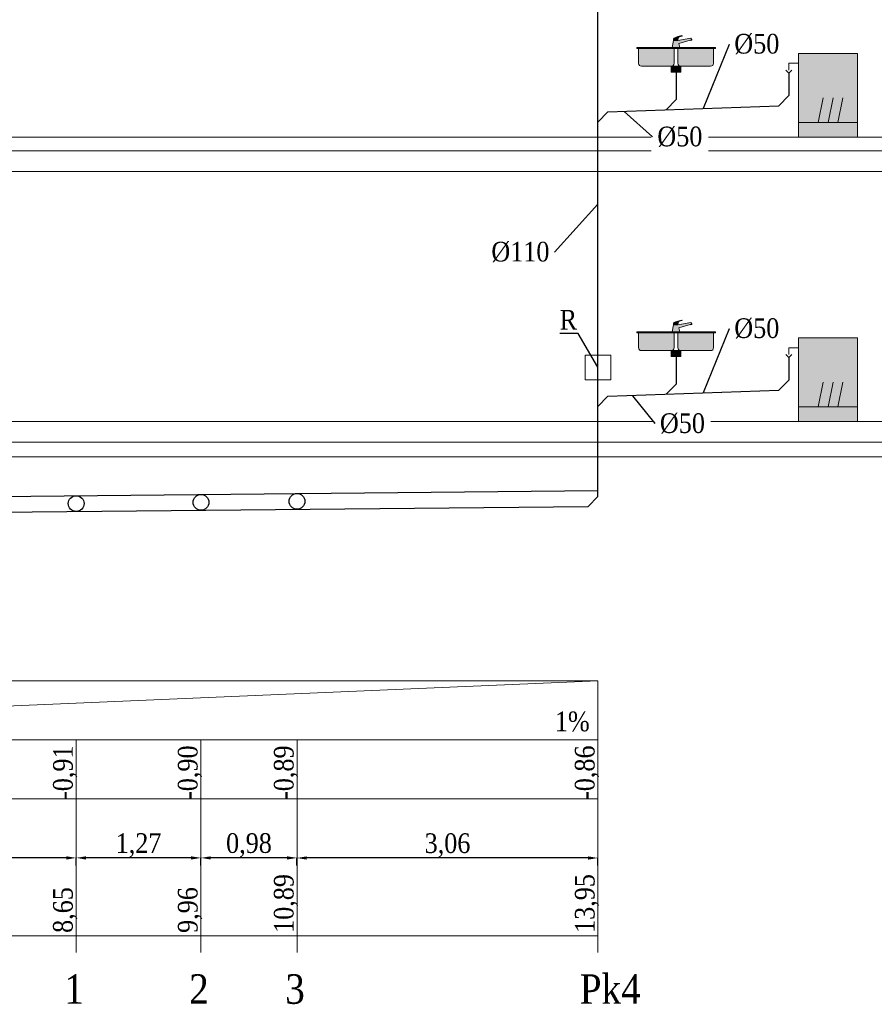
# Model space of a CAD drawing. Header units: millimetres. Extents: x 4585 to 417032, y -23455 to 16738.
# Tile 2 of 31: x 109991 to 118677, y -23434 to -13429. Entities that reach past the tile are written whole.
import ezdxf
from ezdxf import colors
from ezdxf.entities.mleader import LeaderData, LeaderLine
from ezdxf.enums import TextEntityAlignment as Align
from ezdxf.math import Vec2, Vec3

# ---------------------------------------------------------------- set-up
doc = ezdxf.new("R2010")
doc.units = ezdxf.units.MM
doc.header["$LTSCALE"] = 100
for name, color, linetype, lineweight, true_color in [('IS_Działka kanalizacji sanitarnej grawitacyjnej', 7, 'Continuous', 30, 0x800000), ('IS_Odbiornik2', 7, 'Continuous', 5, 0x000000), ('IS_Umywalka', 7, 'Continuous', 5, 0x000000), ('IS_Zlew', 7, 'Continuous', 5, 0x000000), ('IS_Zmywarka', 7, 'Continuous', 0, 0x000000)]:
    doc.layers.add(name, color=color, linetype=linetype, lineweight=lineweight, true_color=true_color)
for name, color, linetype, lineweight in [('Konstrukcja', 253, 'Continuous', 5), ('RR_IWK_opisy', 7, 'Continuous', 0), ('RR_IWK_tabelka', 7, 'Continuous', 0), ('RR_opis', 7, 'Continuous', 9)]:
    doc.layers.add(name, color=color, linetype=linetype, lineweight=lineweight)
doc.styles.add('Garamond', font='GARA.TTF')
doc.styles.add('Garamond_____', font='GARA.TTF')
doc.styles.get("Standard").update_dxf_attribs({"font": 'arial.ttf'})
doc.dimstyles.new('ISO-25', dxfattribs={"dimtxt": 2.5, "dimasz": 2.5, "dimexe": 1.25, "dimexo": 0.625, "dimtad": 1, "dimtxsty": 'Standard', "dimcen": 2.5, "dimadec": 0, "dimazin": 0, "dimtfac": 1, "dimtmove": 0, "dimatfit": 3, "dimfxl": 1, "dimarcsym": 0})

# ---------------------------------------------------------------- blocks, each defined once
blk = doc.blocks.new('16_TypRysWodKan_ZmywarkaCzescKan_00000000-0000-0000-0000-000000000000_Normal')
at = {"layer": 'IS_Zmywarka', "lineweight": 50, "true_color": 0xffffff, "transparency": 33554687}
blk.add_hatch(color=7, dxfattribs=at).paths.add_polyline_path([(-0.3, 0.425), (-0.3, -0.425), (0.3, -0.425), (0.3, 0.425)])
at = {"layer": 'IS_Zmywarka', "lineweight": -2}
blk.add_lwpolyline([(-0.3, 0.425), (0.3, 0.425), (0.3, -0.425), (-0.3, -0.425)], close=True, dxfattribs=at)
for points in [[(-0.3, 0.325), (-0.4, 0.325), (-0.4, 0.255)], [(-0.43, 0.255), (-0.4, 0.225), (-0.37, 0.255)], [(0, -0.275), (0.05, -0.025)], [(0.1, -0.275), (0.15, -0.025)]]:
    blk.add_lwpolyline(points, dxfattribs=at)
for points in [[(-0.1, -0.275, 0), (-0.05, -0.025, 0)], [(-0.3, -0.275, 0), (0.3, -0.275, 0)]]:
    blk.add_polyline3d(points, dxfattribs=at)
blk = doc.blocks.new('16_SANInstalationLeafType_Zlewozmywak2K_00000000-0000-0000-0000-000000000000_ExportItemXref')
at = {"layer": 'IS_Zlew', "lineweight": 50, "true_color": 0xffffff, "transparency": 33554687}
for points in [[(-0.4, 0.125), (-0.4, 0.115), (0.4, 0.115), (0.4, 0.125)], [(-0.05, -0.065), (-0.05, -0.125), (0.05, -0.125), (0.05, -0.065)]]:
    blk.add_hatch(color=7, dxfattribs=at).paths.add_polyline_path(points)
h = blk.add_hatch(color=7, dxfattribs=at)
edge = h.paths.add_edge_path(flags=0)
edge.add_spline(control_points=[(-0.38, 0.115), (-0.38, 0.04), (-0.38, 0.07), (-0.38, -0.035), (-0.38, -0.055), (-0.37, -0.065), (-0.35, -0.065), (-0.2, -0.065), (-0.24, -0.065), (-0.05, -0.065), (-0.03, -0.065), (-0.02, -0.055), (-0.02, -0.035), (-0.02, 0.035), (-0.02, 0.01), (-0.02, 0.115), (-0.2, 0.115), (-0.2, 0.115), (-0.38, 0.115)], knot_values=[0, 0, 0, 0, 1, 1, 1, 2, 2, 2, 3, 3, 3, 4, 4, 4, 5, 5, 5, 6, 6, 6, 6], weights=[1, 1, 1, 1, 1, 1, 1, 1, 1, 1, 1, 1, 1, 1, 1, 1, 1, 1, 1], degree=3, periodic=0)
h = blk.add_hatch(color=7, dxfattribs=at)
edge = h.paths.add_edge_path(flags=0)
edge.add_spline(control_points=[(0.02, 0.115), (0.02, 0.04), (0.02, 0.07), (0.02, -0.035), (0.02, -0.055), (0.03, -0.065), (0.05, -0.065), (0.2, -0.065), (0.16, -0.065), (0.35, -0.065), (0.37, -0.065), (0.38, -0.055), (0.38, -0.035), (0.38, 0.035), (0.38, 0.01), (0.38, 0.115), (0.2, 0.115), (0.2, 0.115), (0.02, 0.115)], knot_values=[0, 0, 0, 0, 1, 1, 1, 2, 2, 2, 3, 3, 3, 4, 4, 4, 5, 5, 5, 6, 6, 6, 6], weights=[1, 1, 1, 1, 1, 1, 1, 1, 1, 1, 1, 1, 1, 1, 1, 1, 1, 1, 1], degree=3, periodic=0)
at = {"layer": 'IS_Zlew', "lineweight": -2, "extrusion": (0, 0, -1)}
blk.add_lwpolyline([(0.4, 0.125), (-0.4, 0.125), (-0.4, 0.115), (0.4, 0.115)], close=True, dxfattribs=at)
at = {"layer": 'IS_Zlew', "lineweight": -2}
blk.add_lwpolyline([(-0.05, -0.065), (-0.05, -0.125), (0.05, -0.125), (0.05, -0.065)], close=True, dxfattribs=at)
for points in [[(-0.38, 0.115), (-0.38, 0.04), (-0.38, 0.07), (-0.38, -0.035), (-0.38, -0.055), (-0.37, -0.065), (-0.35, -0.065), (-0.2, -0.065), (-0.24, -0.065), (-0.05, -0.065), (-0.03, -0.065), (-0.02, -0.055), (-0.02, -0.035), (-0.02, 0.035), (-0.02, 0.01), (-0.02, 0.115)], [(0.02, 0.115), (0.02, 0.04), (0.02, 0.07), (0.02, -0.035), (0.02, -0.055), (0.03, -0.065), (0.05, -0.065), (0.2, -0.065), (0.16, -0.065), (0.35, -0.065), (0.37, -0.065), (0.38, -0.055), (0.38, -0.035), (0.38, 0.035), (0.38, 0.01), (0.38, 0.115)]]:
    blk.add_open_spline(points, degree=3, knots=[0, 0, 0, 0, 1, 1, 1, 2, 2, 2, 3, 3, 3, 4, 4, 4, 5, 5, 5, 5], dxfattribs=at)
blk = doc.blocks.new('16_SANInstalationLeafType_BateriaStojacaRuchWyl_00000000-0000-0000-0000-000000000000_ExportItemXref')
at = {"layer": 'IS_Odbiornik2', "lineweight": 50, "true_color": 0xffffff, "transparency": 33554687}
blk.add_hatch(color=7, dxfattribs=at).paths.add_polyline_path([(-0.018, -0.06), (0.062, -0.06), (0.052, -0.02), (0.167, 0.015), (0.167, 0.01), (0.182, 0.015), (0.182, 0.02), (0.172, 0.035), (0.042, 0.01), (-0.003, 0.01)])
h = blk.add_hatch(color=7, dxfattribs=at)
edge = h.paths.add_edge_path(flags=0)
edge.add_spline(control_points=[(-0.003, 0.01), (0.02, 0.01), (0.02, 0.01), (0.042, 0.01), (0.042, 0.03), (0.042, 0.035), (0.047, 0.04), (0.052, 0.045), (0.062, 0.05), (0.082, 0.055), (0.087, 0.055), (0.087, 0.06), (0.082, 0.06), (0.072, 0.06), (0.012, 0.04), (0.002, 0.035), (-0.003, 0.03), (-0.003, 0.02), (-0.003, 0.01)], knot_values=[-6, -6, -6, -6, -5, -5, -5, -4, -4, -4, -3, -3, -3, -2, -2, -2, -1, -1, -1, 0, 0, 0, 0], weights=[1, 1, 1, 1, 1, 1, 1, 1, 1, 1, 1, 1, 1, 1, 1, 1, 1, 1, 1], degree=3, periodic=0)
at = {"layer": 'IS_Odbiornik2', "lineweight": -2, "extrusion": (0, 0, -1)}
blk.add_lwpolyline([(0.018, -0.06), (0.003, 0.01), (-0.042, 0.01), (-0.172, 0.035), (-0.182, 0.02), (-0.182, 0.015), (-0.182, 0.015), (-0.167, 0.01), (-0.167, 0.015), (-0.052, -0.02), (-0.062, -0.06)], close=True, dxfattribs=at)
at = {"layer": 'IS_Odbiornik2', "lineweight": -2, "extrusion": (-0.316228, 0.948683, 0), "elevation": -0.039}
blk.add_lwpolyline([(-0.179, 0), (-0.163, 0)], dxfattribs=at)
at = {"layer": 'IS_Odbiornik2', "lineweight": -2}
blk.add_open_spline([(-0.003, 0.01), (-0.003, 0.02), (-0.003, 0.03), (0.002, 0.035), (0.012, 0.04), (0.072, 0.06), (0.082, 0.06), (0.087, 0.06), (0.087, 0.055), (0.082, 0.055), (0.062, 0.05), (0.052, 0.045), (0.047, 0.04), (0.042, 0.035), (0.042, 0.03), (0.042, 0.01)], degree=3, knots=[0, 0, 0, 0, 1, 1, 1, 2, 2, 2, 3, 3, 3, 4, 4, 4, 5, 5, 5, 5], dxfattribs=at)
blk = doc.blocks.new('*D3270')
at = {"layer": 'Defpoints', "color": 0}
for p in [(101917, -21945), (101917, -21946), (110565, -22023)]:
    blk.add_point(p, dxfattribs=at)
at = {"layer": 'RR_IWK_tabelka', "color": 0, "lineweight": -2}
for p, q in [((101917, -21946), (101917, -21947)), ((110465, -21946), (102017, -21946)), ((110565, -22022), (110565, -21945))]:
    blk.add_line(p, q, dxfattribs=at)
at = {"layer": 'RR_IWK_tabelka', "color": 0}
for points in [[(102017, -21930), (102017, -21963), (101917, -21946)], [(110465, -21963), (110465, -21930), (110565, -21946)]]:
    blk.add_solid(points, dxfattribs=at)
at = {"layer": 'RR_IWK_tabelka', "color": 0, "insert": (106241, -21819), "char_height": 200, "attachment_point": 5, "style": 'Garamond_____'}
blk.add_mtext('8,65', dxfattribs=at)
blk = doc.blocks.new('*D3290')
at = {"layer": 'Defpoints', "color": 0}
for p in [(112809, -21946), (112809, -21947), (115868, -22024)]:
    blk.add_point(p, dxfattribs=at)
at = {"layer": 'RR_IWK_tabelka', "color": 0, "lineweight": -2}
for p, q in [((112809, -21947), (112809, -21949)), ((115768, -21947), (112909, -21947)), ((115868, -22024), (115868, -21946))]:
    blk.add_line(p, q, dxfattribs=at)
at = {"layer": 'RR_IWK_tabelka', "color": 0}
for points in [[(112909, -21931), (112909, -21964), (112809, -21947)], [(115768, -21964), (115768, -21931), (115868, -21947)]]:
    blk.add_solid(points, dxfattribs=at)
at = {"layer": 'RR_IWK_tabelka', "color": 0, "insert": (114339, -21820), "char_height": 200, "attachment_point": 5, "style": 'Garamond_____'}
blk.add_mtext('3,06', dxfattribs=at)
blk = doc.blocks.new('*D3392')
at = {"layer": 'Defpoints', "color": 0}
for p in [(110565, -21945), (110565, -21946), (111833, -22023)]:
    blk.add_point(p, dxfattribs=at)
at = {"layer": 'RR_IWK_tabelka', "color": 0, "lineweight": -2}
for p, q in [((110565, -21946), (110565, -21948)), ((111733, -21946), (110665, -21946)), ((111833, -22022), (111833, -21945))]:
    blk.add_line(p, q, dxfattribs=at)
at = {"layer": 'RR_IWK_tabelka', "color": 0}
for points in [[(110665, -21930), (110665, -21963), (110565, -21946)], [(111733, -21963), (111733, -21930), (111833, -21946)]]:
    blk.add_solid(points, dxfattribs=at)
at = {"layer": 'RR_IWK_tabelka', "color": 0, "insert": (111199, -21819), "char_height": 200, "attachment_point": 5, "style": 'Garamond_____'}
blk.add_mtext('1,27', dxfattribs=at)
blk = doc.blocks.new('*D3393')
at = {"layer": 'Defpoints', "color": 0}
for p in [(111833, -21945), (111833, -21946), (112809, -22023)]:
    blk.add_point(p, dxfattribs=at)
at = {"layer": 'RR_IWK_tabelka', "color": 0, "lineweight": -2}
for p, q in [((111833, -21946), (111833, -21948)), ((112709, -21946), (111933, -21946)), ((112809, -22022), (112809, -21945))]:
    blk.add_line(p, q, dxfattribs=at)
at = {"layer": 'RR_IWK_tabelka', "color": 0}
for points in [[(111933, -21930), (111933, -21963), (111833, -21946)], [(112709, -21963), (112709, -21930), (112809, -21946)]]:
    blk.add_solid(points, dxfattribs=at)
at = {"layer": 'RR_IWK_tabelka', "color": 0, "insert": (112321, -21819), "char_height": 200, "attachment_point": 5, "style": 'Garamond_____'}
blk.add_mtext('0,98', dxfattribs=at)

msp = doc.modelspace()

# ---------------------------------------------------------------- linework, layer by layer
at = {"layer": 'IS_Działka kanalizacji sanitarnej grawitacyjnej'}
for p, q in [((115868.377, -18273.157), (115868.374, -8689.814)), ((116661.518, -13931.015), (116661.518, -14241.787)), ((117807.058, -13972.661), (117807.058, -14201.304)), ((115968.38, -14366.283), (117707.121, -14304.836)), ((116561.58, -14345.319), (116661.518, -14241.787)), ((115968.38, -14366.283), (115868.376, -14469.814)), ((116661.519, -16821.02), (116661.519, -17131.793)), ((117807.06, -16862.667), (117807.06, -17091.31)), ((115968.381, -17256.288), (117707.122, -17194.842)), ((116561.582, -17235.325), (116661.519, -17131.793)), ((115968.381, -17256.288), (115868.377, -17359.82)), ((101523.258, -18356.608), (115868.377, -18213.157)), ((115768.382, -18374.157), (115868.377, -18273.157)), ((101526.457, -18516.576), (115768.382, -18374.157))]:
    msp.add_line(p, q, dxfattribs=at)
for centre in [(110564.877, -18346.192), (111833.377, -18333.507), (112809.377, -18323.747)]:
    msp.add_circle(centre, 80, dxfattribs=at)
at = {"layer": 'IS_Umywalka'}
msp.add_lwpolyline([(115736.988, -16836.947), (115999.28, -16836.947), (115999.28, -17090.231), (115736.988, -17090.231)], close=True, dxfattribs=at)
at = {"layer": 'Konstrukcja'}
for p, q in [((102307.377, -14622.667), (152803.292, -14622.648)), ((102302.377, -14762.667), (152803.292, -14762.676)), ((102307.377, -14972.667), (152803.292, -14972.667)), ((102307.377, -17512.667), (152803.292, -17512.667)), ((102307.377, -17722.667), (152803.292, -17722.667)), ((102307.377, -17872.667), (152803.292, -17872.667))]:
    msp.add_line(p, q, dxfattribs=at)
at = {"layer": 'RR_IWK_tabelka'}
for p, q in [((101917.377, -20746.194), (115868.377, -20146.194)), ((101917.377, -20146.194), (115868.377, -20146.194)), ((101917.377, -20746.194), (115868.377, -20746.194)), ((101917.377, -21346.194), (115868.377, -21346.194)), ((101917.377, -22738.991), (115868.377, -22738.991))]:
    msp.add_line(p, q, dxfattribs=at)
for points in [[(115868.377, -22906.076), (115868.377, -20146.194)], [(110564.877, -22906.076), (110564.877, -20746.194)], [(111833.377, -22906.076), (111833.377, -20746.194)], [(112809.377, -22906.076), (112809.377, -20746.194)]]:
    msp.add_lwpolyline(points, dxfattribs=at)

# ---------------------------------------------------------------- block references
at = {"layer": 'IS_Odbiornik2', "xscale": 1000, "yscale": 1000, "zscale": 1000}
for p in [(116639.278, -13651.015), (116639.279, -16541.02)]:
    msp.add_blockref('16_SANInstalationLeafType_BateriaStojacaRuchWyl_00000000-0000-0000-0000-000000000000_ExportItemXref', p, dxfattribs=at)
at = {"layer": 'IS_Zlew', "xscale": 1000, "yscale": 1000, "zscale": 1000}
for p in [(116661.518, -13836.015), (116661.519, -16726.02)]:
    msp.add_blockref('16_SANInstalationLeafType_Zlewozmywak2K_00000000-0000-0000-0000-000000000000_ExportItemXref', p, dxfattribs=at)
at = {"layer": 'IS_Zmywarka', "xscale": 1000, "yscale": 1000, "zscale": 1000}
for p in [(118207.058, -14197.661), (118207.06, -17087.667)]:
    msp.add_blockref('16_TypRysWodKan_ZmywarkaCzescKan_00000000-0000-0000-0000-000000000000_Normal', p, dxfattribs=at)

# ---------------------------------------------------------------- texts
at = {"layer": 'RR_IWK_tabelka', "color": 18, "true_color": 0x000000, "transparency": 33554687, "style": 'Garamond_____'}
msp.add_text('1%', height=200, dxfattribs=at).set_placement((115429.99, -20719.196), align=Align.BOTTOM_LEFT)
for s, p in [('-0,91', (110590.091, -21357.11)), ('-0,90', (111858.591, -21357.11)), ('-0,89', (112834.591, -21357.11)), ('-0,86', (115893.591, -21357.11)), ('10,89', (112834.591, -22708.512)), ('13,95', (115893.591, -22708.512)), ('8,65', (110590.091, -22708.512)), ('9,96', (111858.591, -22708.512))]:
    msp.add_text(s, height=200, rotation=90, dxfattribs=at).set_placement(p, align=Align.BOTTOM_LEFT)
at = {"layer": 'RR_IWK_tabelka', "style": 'Garamond_____'}
for s, p in [('Pk4', (115682.926, -23128.602)), ('1', (110444.756, -23128.602)), ('2', (111713.256, -23128.602)), ('3', (112689.256, -23128.602))]:
    msp.add_text(s, height=300, dxfattribs=at).set_placement(p, align=Align.TOP_LEFT)

# ---------------------------------------------------------------- dimensions: what is measured, and where the dimension line sits
at = {"layer": 'RR_IWK_tabelka'}
for base, p1, p2, picture, middle in [((101917.377, -21946.194), (110564.877, -22022.895), (101917.377, -21944.944), '*D3270', (106241.127, -21819.043)), ((110564.877, -21946.274), (111833.377, -22022.975), (110564.877, -21945.024), '*D3392', (111199.127, -21819.122)), ((111833.377, -21946.274), (112809.377, -22022.975), (111833.377, -21945.024), '*D3393', (112321.377, -21819.122)), ((112809.377, -21947.444), (115868.377, -22024.145), (112809.377, -21946.194), '*D3290', (114338.877, -21820.293))]:
    dim = msp.add_linear_dim(base=base, p1=p1, p2=p2, dimstyle='ISO-25', override={"dimtxt": 200, "dimasz": 100, "dimlfac": 0.001, "dimzin": 0, "dimtxsty": 'Garamond_____', "dimtfill": 0, "dimtfillclr": 0}, dxfattribs=at)
    dim.commit()
    dim.dimension.update_dxf_attribs({"geometry": picture, "text_midpoint": middle})

# ---------------------------------------------------------------- leaders
at = {"layer": 'RR_opis'}
ml = msp.add_multileader_mtext('Standard', dxfattribs=at)
ml.set_content('R', color=256, style='Garamond')
ml.set_leader_properties()
ml.build(insert=Vec2(0, 0))
ml.multileader.update_dxf_attribs({"text_left_attachment_type": 6, "text_right_attachment_type": 6})
ctx = ml.context
ctx.base_point, ctx.char_height, ctx.plane_origin = Vec3(115462.692, -16618.426), 200, Vec3(-6042.662, -23864.315)
ctx.left_attachment, ctx.right_attachment, ctx.text_align_type = 6, 6, 2
notes = []
notes.append((ctx, [(0, (1, 1, 0), (115665.831, -16618.426), (-1, 0), 8, [(0, [(115868.134, -16963.589)], 0, [])])]))
ctx.mtext.insert, ctx.mtext.alignment = Vec3(115655.831, -16378.426), 3
for ctx, leaders in notes:
    for number, flags, end, landing, length, lines in leaders:
        leader = LeaderData()
        leader.index, (leader.has_last_leader_line, leader.has_dogleg_vector, leader.attachment_direction) = number, flags
        leader.last_leader_point, leader.dogleg_vector, leader.dogleg_length = Vec3(end), Vec3(landing), length
        for number, points, colour, breaks in lines:
            line = LeaderLine()
            line.index, line.vertices, line.color, line.breaks = number, Vec3.list(points), colors.encode_raw_color(colour), breaks
            leader.lines.append(line)
        ctx.leaders.append(leader)

# ---------------------------------------------------------------- next in the draw order: leaders
at = {"layer": 'RR_IWK_opisy'}
ml = msp.add_multileader_mtext('Standard', dxfattribs=at)
ml.set_content('\\fGaramond|b0|i0;%%c50', color=256, style='Garamond')
ml.set_leader_properties()
ml.build(insert=Vec2(0, 0))
ml.multileader.update_dxf_attribs({"has_text_frame": 1, "text_left_attachment_type": 2, "text_right_attachment_type": 2})
ctx = ml.context
ctx.base_point, ctx.char_height, ctx.landing_gap_size, ctx.plane_origin = Vec3(117654.843, -13678.136), 200, 50, Vec3(-30958.067, 178252.527)
ctx.left_attachment, ctx.right_attachment = 2, 2
notes = []
notes.append((ctx, [(0, (1, 1, 0), (117203.742, -13678.136), (1, 0), 2.131628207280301e-14, [(0, [(116937.944, -14332.019)], 0, [])])]))
ctx.mtext.insert = Vec3(117253.742, -13573.594)
ctx.mtext.has_bg_fill, ctx.mtext.bg_color, ctx.mtext.bg_scale_factor, ctx.mtext.bg_transparency, ctx.mtext.use_window_bg_color = 1, -1027028792, 1.3, 0, 1
ml = msp.add_multileader_mtext('Standard', dxfattribs=at)
ml.set_content('\\fGaramond|b0|i0;%%c110', color=256, style='Garamond')
ml.set_leader_properties()
ml.build(insert=Vec2(0, 0))
ml.multileader.update_dxf_attribs({"has_text_frame": 1, "text_left_attachment_type": 2, "text_right_attachment_type": 2})
ctx = ml.context
ctx.base_point, ctx.char_height, ctx.landing_gap_size, ctx.plane_origin = Vec3(114630.67, -15790.828), 200, 50, Vec3(-31698.161, 177439.06)
ctx.left_attachment, ctx.right_attachment, ctx.text_align_type = 2, 2, 2
notes.append((ctx, [(0, (1, 1, 0), (115424.914, -15790.828), (-1, 0), 2.131628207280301e-14, [(0, [(115868.377, -15302.434)], 0, [])])]))
ctx.mtext.insert, ctx.mtext.alignment = Vec3(115374.914, -15686.286), 3
ctx.mtext.has_bg_fill, ctx.mtext.bg_color, ctx.mtext.bg_scale_factor, ctx.mtext.bg_transparency, ctx.mtext.use_window_bg_color = 1, -1027028792, 1.3, 0, 1
ml = msp.add_multileader_mtext('Standard', dxfattribs=at)
ml.set_content('\\fGaramond|b0|i0;%%c50', color=256, style='Garamond')
ml.set_leader_properties()
ml.build(insert=Vec2(0, 0))
ml.multileader.update_dxf_attribs({"has_text_frame": 1, "text_left_attachment_type": 2, "text_right_attachment_type": 2})
ctx = ml.context
ctx.base_point, ctx.char_height, ctx.landing_gap_size, ctx.plane_origin = Vec3(117654.844, -16568.142), 200, 50, Vec3(-30958.066, 175362.521)
ctx.left_attachment, ctx.right_attachment = 2, 2
notes.append((ctx, [(0, (1, 1, 0), (117203.743, -16568.142), (1, 0), 2.131628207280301e-14, [(0, [(116937.945, -17222.024)], 0, [])])]))
ctx.mtext.insert = Vec3(117253.743, -16463.6)
ctx.mtext.has_bg_fill, ctx.mtext.bg_color, ctx.mtext.bg_scale_factor, ctx.mtext.bg_transparency, ctx.mtext.use_window_bg_color = 1, -1027028792, 1.3, 0, 1
for ctx, leaders in notes:
    for number, flags, end, landing, length, lines in leaders:
        leader = LeaderData()
        leader.index, (leader.has_last_leader_line, leader.has_dogleg_vector, leader.attachment_direction) = number, flags
        leader.last_leader_point, leader.dogleg_vector, leader.dogleg_length = Vec3(end), Vec3(landing), length
        for number, points, colour, breaks in lines:
            line = LeaderLine()
            line.index, line.vertices, line.color, line.breaks = number, Vec3.list(points), colors.encode_raw_color(colour), breaks
            leader.lines.append(line)
        ctx.leaders.append(leader)

# ---------------------------------------------------------------- next in the draw order: linework, layer by layer
at = {"layer": 'IS_Działka kanalizacji sanitarnej grawitacyjnej'}
for p, q in [((117707.121, -14304.836), (117807.058, -14201.304)), ((117707.122, -17194.842), (117807.06, -17091.31))]:
    msp.add_line(p, q, dxfattribs=at)

# ---------------------------------------------------------------- next in the draw order: leaders
at = {"layer": 'RR_IWK_opisy'}
ml = msp.add_multileader_mtext('Standard', dxfattribs=at)
ml.set_content('\\fGaramond|b0|i0;%%c50', color=256, style='Garamond')
ml.set_leader_properties()
ml.build(insert=Vec2(0, 0))
ml.multileader.update_dxf_attribs({"has_text_frame": 1, "text_left_attachment_type": 2, "text_right_attachment_type": 2})
ctx = ml.context
ctx.base_point, ctx.char_height, ctx.landing_gap_size, ctx.plane_origin = Vec3(116872.749, -14620.46), 200, 50, Vec3(-31143.965, 178239.584)
ctx.left_attachment, ctx.right_attachment = 2, 2
notes = []
notes.append((ctx, [(0, (1, 1, 0), (116421.648, -14620.46), (1, 0), 2.131628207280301e-14, [(0, [(116130.513, -14360.553)], 0, [])])]))
ctx.mtext.insert = Vec3(116471.648, -14515.918)
ctx.mtext.has_bg_fill, ctx.mtext.bg_color, ctx.mtext.bg_scale_factor, ctx.mtext.bg_transparency, ctx.mtext.use_window_bg_color = 1, -1027028792, 1.3, 0, 1
ml = msp.add_multileader_mtext('Standard', dxfattribs=at)
ml.set_content('\\fGaramond|b0|i0;%%c50', color=256, style='Garamond')
ml.set_leader_properties()
ml.build(insert=Vec2(0, 0))
ml.multileader.update_dxf_attribs({"has_text_frame": 1, "text_left_attachment_type": 2, "text_right_attachment_type": 2})
ctx = ml.context
ctx.base_point, ctx.char_height, ctx.landing_gap_size, ctx.plane_origin = Vec3(116898.707, -17533.372), 200, 50, Vec3(-31057.647, 175352.628)
ctx.left_attachment, ctx.right_attachment = 2, 2
notes.append((ctx, [(0, (1, 1, 0), (116447.606, -17533.372), (1, 0), 2.131628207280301e-14, [(0, [(116216.831, -17247.508)], 0, [])])]))
ctx.mtext.insert = Vec3(116497.606, -17428.83)
ctx.mtext.has_bg_fill, ctx.mtext.bg_color, ctx.mtext.bg_scale_factor, ctx.mtext.bg_transparency, ctx.mtext.use_window_bg_color = 1, -1027028792, 1.3, 0, 1
for ctx, leaders in notes:
    for number, flags, end, landing, length, lines in leaders:
        leader = LeaderData()
        leader.index, (leader.has_last_leader_line, leader.has_dogleg_vector, leader.attachment_direction) = number, flags
        leader.last_leader_point, leader.dogleg_vector, leader.dogleg_length = Vec3(end), Vec3(landing), length
        for number, points, colour, breaks in lines:
            line = LeaderLine()
            line.index, line.vertices, line.color, line.breaks = number, Vec3.list(points), colors.encode_raw_color(colour), breaks
            leader.lines.append(line)
        ctx.leaders.append(leader)

doc.saveas('drawing.dxf')
